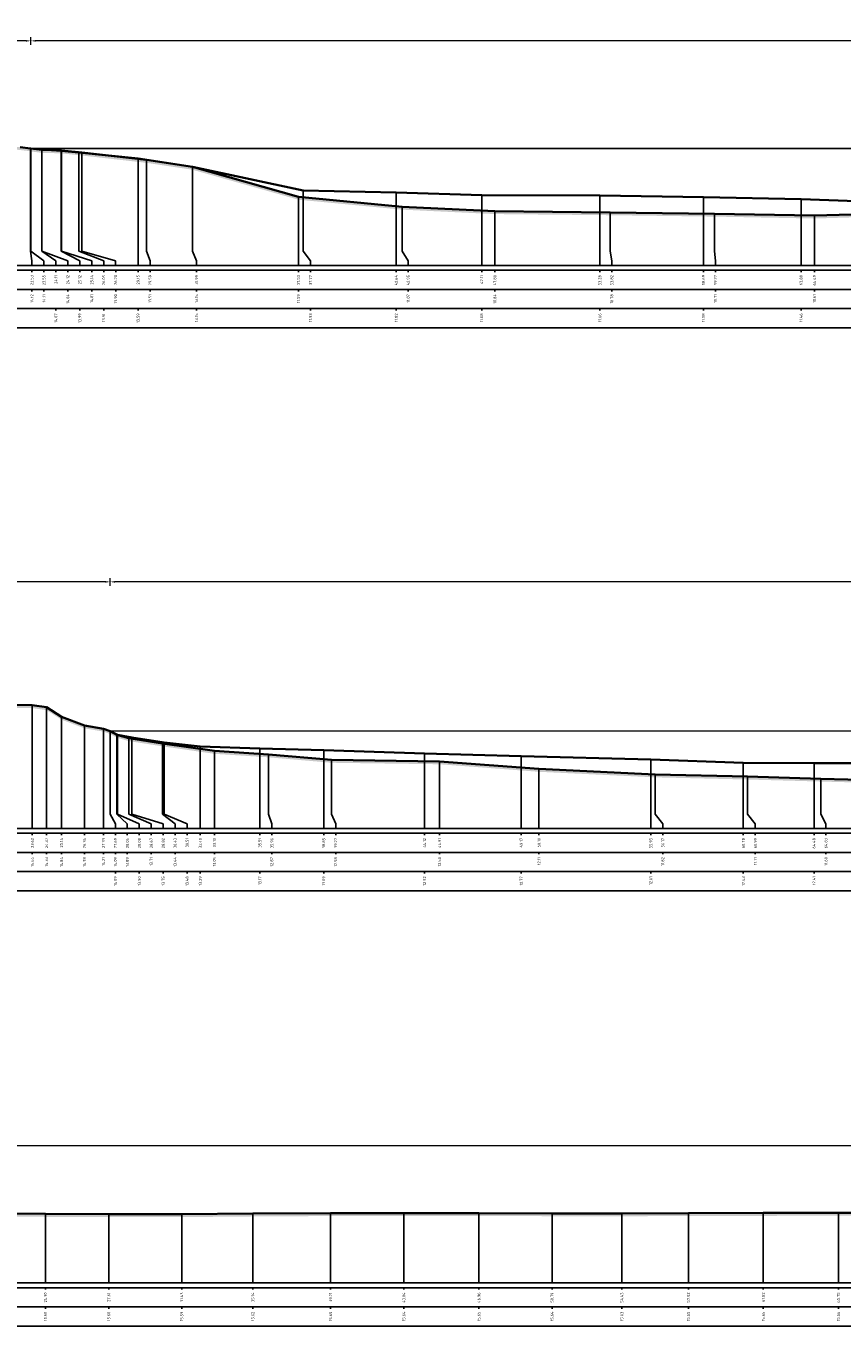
# Model space of a CAD drawing. Header units: metres. Extents: x 197883 to 206898, y 361907 to 364395.
# Tile 124 of 256: x 205807 to 205850, y 363286 to 363354. Entities that reach past the tile are written whole.
import ezdxf
from ezdxf.enums import TextEntityAlignment as Align

# ---------------------------------------------------------------- set-up
doc = ezdxf.new("R2010")
doc.units = ezdxf.units.M
doc.header["$PDMODE"] = 35
doc.header["$PDSIZE"] = 0.075
for name, color, linetype, lineweight in [('X-ME-AL-PROFIEL_BOVENKANT SLIB-GD', 42, 'Continuous', 35), ('X-ME-AL-PROFIEL_HUIDIG MAAIVELD-GD', 252, 'Continuous', 0), ('X-XX-AL-DETAIL1-M', 7, 'Continuous', 18), ('X-XX-AL-DWARSPROFIEL_PROFIELLIJN MAAIVELD-GD', 8, 'Continuous', 35)]:
    doc.layers.add(name, color=color, linetype=linetype, lineweight=lineweight)
doc.layers.add('X-ME-AL-PROFIEL_WATERLIJN-GD', color=150, linetype='Continuous')
doc.layers.add('X-ME-AL-PROFIELRASTER-S', color=7, linetype='Continuous')
doc.styles.add('NLCS-ISO-ANNOTATIVE-T18', font='NLCS-ISO.ttf', dxfattribs={"height": 1.8})
doc.styles.add('NLCS-ISO-M100-T25', font='NLCS-ISO.ttf', dxfattribs={"height": 0.25})
doc.dimstyles.new('NLCS-M100-T25-PIJL_L2_H1', dxfattribs={"dimscale": 0.1, "dimtxt": 2.5, "dimasz": 2.5, "dimexe": 2, "dimexo": 2, "dimgap": 0.7, "dimtad": 1, "dimzin": 0, "dimdsep": 46, "dimtxsty": 'NLCS-ISO-M100-T25', "dimcen": 0, "dimdle": 2, "dimclrd": 256, "dimclre": 256, "dimclrt": 256, "dimadec": 1, "dimazin": 0, "dimtfac": 1, "dimtdec": 3, "dimtofl": 0, "dimtmove": 0, "dimatfit": 3, "dimfxl": 2, "dimfxlon": 1, "dimtfillclr": 256, "dimtolj": 1, "dimtzin": 0, "dimlwd": -1, "dimlwe": -1, "dimarcsym": 0})

# ---------------------------------------------------------------- blocks, each defined once
blk = doc.blocks.new('SAL-PROFIELRASTER_BALK_EIND1-D')
at = {"color": 0, "linetype": 'ByBlock', "lineweight": -2, "flags": 128}
for points in [[(0, 0), (1, 0)], [(0, -2.5), (1, -2.5)], [(0, -12.5), (1, -12.5)]]:
    blk.add_lwpolyline(points, dxfattribs=at)
blk = doc.blocks.new('SAL-PROFIELRASTER_BALK_EIND2-D')
at = {"color": 0, "linetype": 'ByBlock', "lineweight": -2}
blk.add_line((1, -12.5), (0, -12.5), dxfattribs=at)
blk = doc.blocks.new('SAL-PROFIELRASTER_BALK_DATA-D')
at = {"color": 0, "linetype": 'ByBlock', "lineweight": -2}
blk.add_lwpolyline([(0, -3.5), (0, -2.5)], dxfattribs=at)
at = {"color": 0, "linetype": 'ByBlock', "lineweight": -2, "style": 'NLCS-ISO-ANNOTATIVE-T18'}
blk.add_attdef('GETAL', text='', height=1.5, rotation=90, dxfattribs=at).set_placement((0.75, -5), align=Align.RIGHT)
blk = doc.blocks.new('SAL-PROFIELRASTER_AANHAAL-D')
at = {"color": 9, "linetype": 'ByBlock', "lineweight": -2, "flags": 128}
blk.add_lwpolyline([(0, 1), (0, 0)], dxfattribs=at)
blk = doc.blocks.new('SAL-PROFIELRASTER_AANHAAL_STAGGER-D')
at = {"color": 9, "linetype": 'ByBlock', "lineweight": -2, "flags": 128}
for points in [[(0, 0), (0, -0.25)], [(0, -0.25), (1, -0.75)], [(1, -0.75), (1, -1)]]:
    blk.add_lwpolyline(points, dxfattribs=at)
blk = doc.blocks.new('*D16')
at = {"layer": 'Defpoints', "color": 0, "transparency": 16777216}
for p in [(205783.859, 363295.171), (205783.859, 363288.012), (206058.694, 363288.012)]:
    blk.add_point(p, dxfattribs=at)
at = {"layer": 'X-XX-AL-DETAIL1-M', "color": 253, "transparency": 16777216}
for p, q in [((205783.859, 363294.971), (205783.859, 363295.371)), ((206058.694, 363294.971), (206058.694, 363295.371)), ((206058.444, 363295.171), (205784.109, 363295.171))]:
    blk.add_line(p, q, dxfattribs=at)
for points in [[(205784.109, 363295.213), (205784.109, 363295.129), (205783.859, 363295.171)], [(206058.444, 363295.213), (206058.444, 363295.129), (206058.694, 363295.171)]]:
    blk.add_solid(points, dxfattribs=at)
at = {"layer": 'X-XX-AL-DETAIL1-M', "color": 253, "transparency": 16777216, "insert": (205861.611, 363295.366), "char_height": 0.25, "attachment_point": 5, "style": 'NLCS-ISO-M100-T25'}
blk.add_mtext('\\A1;Gras', dxfattribs=at)
blk = doc.blocks.new('*D66')
at = {"layer": 'Defpoints', "color": 0, "transparency": 16777216}
for p in [(205783.859, 363352.901), (205807.406, 363346.125), (205783.859, 363340.017)]:
    blk.add_point(p, dxfattribs=at)
at = {"layer": 'X-XX-AL-DETAIL1-M', "color": 253, "transparency": 16777216}
for p, q in [((205783.859, 363352.701), (205783.859, 363353.101)), ((205807.406, 363352.701), (205807.406, 363353.101)), ((205807.156, 363352.901), (205784.109, 363352.901))]:
    blk.add_line(p, q, dxfattribs=at)
for points in [[(205784.109, 363352.943), (205784.109, 363352.859), (205783.859, 363352.901)], [(205807.156, 363352.943), (205807.156, 363352.859), (205807.406, 363352.901)]]:
    blk.add_solid(points, dxfattribs=at)
at = {"layer": 'X-XX-AL-DETAIL1-M', "color": 253, "transparency": 16777216, "insert": (205795.633, 363353.096), "char_height": 0.25, "attachment_point": 5, "style": 'NLCS-ISO-M100-T25'}
blk.add_mtext('\\A1;Gras', dxfattribs=at)
blk = doc.blocks.new('*D67')
at = {"layer": 'Defpoints', "color": 0, "transparency": 16777216}
for p in [(205807.406, 363352.901), (205807.406, 363346.125), (205936.861, 363346.125)]:
    blk.add_point(p, dxfattribs=at)
at = {"layer": 'X-XX-AL-DETAIL1-M', "color": 253, "transparency": 16777216}
for p, q in [((205807.406, 363352.701), (205807.406, 363353.101)), ((205936.861, 363352.701), (205936.861, 363353.101)), ((205936.611, 363352.901), (205807.656, 363352.901))]:
    blk.add_line(p, q, dxfattribs=at)
for points in [[(205807.656, 363352.943), (205807.656, 363352.859), (205807.406, 363352.901)], [(205936.611, 363352.943), (205936.611, 363352.859), (205936.861, 363352.901)]]:
    blk.add_solid(points, dxfattribs=at)
at = {"layer": 'X-XX-AL-DETAIL1-M', "color": 253, "transparency": 16777216, "insert": (205872.134, 363353.096), "char_height": 0.25, "attachment_point": 5, "style": 'NLCS-ISO-M100-T25'}
blk.add_mtext('\\A1;Waterbodem met slib', dxfattribs=at)
blk = doc.blocks.new('*D69')
at = {"layer": 'Defpoints', "color": 0, "transparency": 16777216}
for p in [(205783.859, 363324.639), (205811.547, 363316.842), (205783.859, 363311.755)]:
    blk.add_point(p, dxfattribs=at)
at = {"layer": 'X-XX-AL-DETAIL1-M', "color": 253, "transparency": 16777216}
for p, q in [((205783.859, 363324.439), (205783.859, 363324.839)), ((205811.297, 363324.639), (205784.109, 363324.639)), ((205811.547, 363324.439), (205811.547, 363324.839))]:
    blk.add_line(p, q, dxfattribs=at)
for points in [[(205784.109, 363324.68), (205784.109, 363324.597), (205783.859, 363324.639)], [(205811.297, 363324.68), (205811.297, 363324.597), (205811.547, 363324.639)]]:
    blk.add_solid(points, dxfattribs=at)
at = {"layer": 'X-XX-AL-DETAIL1-M', "color": 253, "transparency": 16777216, "insert": (205795.633, 363324.834), "char_height": 0.25, "attachment_point": 5, "style": 'NLCS-ISO-M100-T25'}
blk.add_mtext('\\A1;Gras', dxfattribs=at)
blk = doc.blocks.new('*D70')
at = {"layer": 'Defpoints', "color": 0, "transparency": 16777216}
for p in [(205811.547, 363324.639), (205811.547, 363316.842), (205964.272, 363316.848)]:
    blk.add_point(p, dxfattribs=at)
at = {"layer": 'X-XX-AL-DETAIL1-M', "color": 253, "transparency": 16777216}
for p, q in [((205811.547, 363324.439), (205811.547, 363324.839)), ((205964.022, 363324.639), (205811.797, 363324.639)), ((205964.272, 363324.439), (205964.272, 363324.839))]:
    blk.add_line(p, q, dxfattribs=at)
for points in [[(205811.797, 363324.68), (205811.797, 363324.597), (205811.547, 363324.639)], [(205964.022, 363324.68), (205964.022, 363324.597), (205964.272, 363324.639)]]:
    blk.add_solid(points, dxfattribs=at)
at = {"layer": 'X-XX-AL-DETAIL1-M', "color": 253, "transparency": 16777216, "insert": (205887.91, 363324.834), "char_height": 0.25, "attachment_point": 5, "style": 'NLCS-ISO-M100-T25'}
blk.add_mtext('\\A1;Waterbodem met slib', dxfattribs=at)

msp = doc.modelspace()

# ---------------------------------------------------------------- hatches: boundary and pattern name
at = {"layer": 'X-ME-AL-PROFIEL_HUIDIG MAAIVELD-GD'}
h = msp.add_hatch(dxfattribs=at)
h.set_pattern_fill('AGR-MAAIVELD', color=256, scale=0.05, pattern_type=2)
h.set_pattern_definition([(45, (2.30706, -917.14647), (-0.25000007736, 0.25000007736), []), (45, (2.27135, -917.11076), (0, 0.50000015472), [0.3535535, -0.3535535]), (45, (2.23564, -917.07504), (0, 0.50000015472), [0.3535535, -0.3535535]), (45, (2.19942, -917.03883), (0, 0.50000015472), [0.3535535, -0.3535535]), (45, (2.1642, -917.0036), (0, 0.50000015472), [0.3535535, -0.3535535]), (45, (2.1285, -916.9679), (0, 0.50000015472), [0.3535535, -0.3535535]), (45, (2.09278, -916.9322), (0, 0.50000015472), [0.3535535, -0.3535535]), (315, (2.30706, -917.14647), (0.25000007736, 0.25000007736), []), (315, (2.34278, -917.11076), (0.50000015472, -1e-16), [0.3535535, -0.3535535]), (315, (2.3785, -917.07504), (0.50000015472, -1e-16), [0.3535535, -0.3535535]), (315, (2.4147, -917.03883), (0.50000015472, -1e-16), [0.3535535, -0.3535535]), (315, (2.44992, -917.0036), (0.50000015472, -1e-16), [0.3535535, -0.3535535]), (315, (2.48564, -916.9679), (0.50000015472, -1e-16), [0.3535535, -0.3535535]), (315, (2.52135, -916.9322), (0.50000015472, -1e-16), [0.3535535, -0.3535535])])
h.paths.add_polyline_path([(205955.777, 363348.438), (205955.777, 363348.288), (205955.131, 363348.225), (205953.568, 363348.191), (205951.444, 363348.12), (205949.405, 363348.203), (205947.14, 363348.225), (205944.734, 363348.383), (205941.739, 363348.217), (205940.524, 363348.002), (205939.05, 363347.835), (205937.911, 363347.375), (205936.724, 363347.089), (205935.893, 363346.996), (205934.784, 363346.888), (205933.992, 363346.959), (205932.797, 363346.849), (205930.308, 363346.783), (205927.586, 363346.573), (205923.696, 363346.261), (205918.682, 363345.98), (205913.108, 363345.723), (205908.226, 363345.167), (205901.352, 363344.704), (205895.678, 363345.017), (205892.494, 363345.396), (205888.26, 363345.422), (205883.877, 363345.366), (205878.403, 363344.993), (205871.748, 363344.673), (205866.136, 363343.684), (205862.225, 363343.66), (205857.945, 363343.603), (205850.934, 363343.696), (205848.351, 363343.62), (205843.127, 363343.72), (205837.674, 363343.793), (205831.655, 363343.852), (205826.807, 363344.083), (205821.389, 363344.603), (205815.85, 363346.168), (205813.451, 363346.528), (205810.062, 363346.913), (205809.001, 363347.023), (205807.983, 363347.053), (205807.406, 363347.122), (205807.388, 363347.133), (205806.836, 363347.199), (205805.635, 363347.327), (205803.887, 363347.619), (205802.047, 363347.945), (205800.375, 363348.13), (205798.489, 363348.423), (205796.843, 363348.767), (205795.178, 363349.214), (205794.027, 363349.433), (205791.286, 363349.63), (205788.978, 363349.726), (205786.466, 363349.718), (205783.859, 363349.719), (205783.859, 363349.869), (205786.466, 363349.868), (205788.978, 363349.876), (205791.286, 363349.78), (205794.027, 363349.583), (205795.178, 363349.364), (205796.843, 363348.917), (205798.489, 363348.573), (205800.375, 363348.28), (205802.047, 363348.095), (205803.887, 363347.769), (205805.635, 363347.477), (205806.836, 363347.349), (205807.388, 363347.283), (205807.406, 363347.272), (205807.983, 363347.203), (205809.001, 363347.173), (205810.062, 363347.063), (205813.451, 363346.678), (205815.85, 363346.318), (205821.389, 363344.753), (205826.807, 363344.233), (205831.655, 363344.002), (205837.674, 363343.943), (205843.127, 363343.87), (205848.351, 363343.77), (205850.934, 363343.846), (205857.945, 363343.753), (205862.225, 363343.81), (205866.136, 363343.834), (205871.748, 363344.823), (205878.403, 363345.143), (205883.877, 363345.516), (205888.26, 363345.572), (205892.494, 363345.546), (205895.678, 363345.167), (205901.352, 363344.854), (205908.226, 363345.317), (205913.108, 363345.873), (205918.682, 363346.13), (205923.696, 363346.411), (205927.586, 363346.723), (205930.308, 363346.933), (205932.797, 363346.999), (205933.992, 363347.109), (205934.784, 363347.038), (205935.893, 363347.146), (205936.724, 363347.239), (205937.911, 363347.525), (205939.05, 363347.985), (205940.524, 363348.152), (205941.739, 363348.367), (205944.734, 363348.533), (205947.14, 363348.375), (205949.405, 363348.353), (205951.444, 363348.27), (205953.568, 363348.341), (205955.131, 363348.375)])
h = msp.add_hatch(dxfattribs=at)
h.set_pattern_fill('AGR-MAAIVELD', color=256, scale=0.05, pattern_type=2)
h.set_pattern_definition([(45, (0.7585, -907.43716), (-0.25000007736, 0.25000007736), []), (45, (0.72278, -907.40145), (0, 0.50000015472), [0.3535535, -0.3535535]), (45, (0.68707, -907.36573), (0, 0.50000015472), [0.3535535, -0.3535535]), (45, (0.65085, -907.32952), (0, 0.50000015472), [0.3535535, -0.3535535]), (45, (0.61564, -907.2943), (0, 0.50000015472), [0.3535535, -0.3535535]), (45, (0.57992, -907.2586), (0, 0.50000015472), [0.3535535, -0.3535535]), (45, (0.5442, -907.22288), (0, 0.50000015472), [0.3535535, -0.3535535]), (315, (0.7585, -907.43716), (0.25000007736, 0.25000007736), []), (315, (0.7942, -907.40145), (0.50000015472, -1e-16), [0.3535535, -0.3535535]), (315, (0.82992, -907.36573), (0.50000015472, -1e-16), [0.3535535, -0.3535535]), (315, (0.86614, -907.32952), (0.50000015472, -1e-16), [0.3535535, -0.3535535]), (315, (0.90135, -907.2943), (0.50000015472, -1e-16), [0.3535535, -0.3535535]), (315, (0.93707, -907.2586), (0.50000015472, -1e-16), [0.3535535, -0.3535535]), (315, (0.97278, -907.22288), (0.50000015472, -1e-16), [0.3535535, -0.3535535])])
h.paths.add_polyline_path([(205989.776, 363320.06), (205988.056, 363319.704), (205986.32, 363319.242), (205984.461, 363318.84), (205982.677, 363318.67), (205980.743, 363318.678), (205978.392, 363318.522), (205976.431, 363318.126), (205974.215, 363318.065), (205972.028, 363317.957), (205970.071, 363317.621), (205967.749, 363317.605), (205966.781, 363317.305), (205965.201, 363317.027), (205964.384, 363316.937), (205964.272, 363316.848), (205964.266, 363316.729), (205963.896, 363316.709), (205962.933, 363316.656), (205959.28, 363316.517), (205956.396, 363316.393), (205954.075, 363316.386), (205950.812, 363316.339), (205945.465, 363316.112), (205940.37, 363315.943), (205938.909, 363315.814), (205937.272, 363315.852), (205933.473, 363314.723), (205928.859, 363314.56), (205925.803, 363314.728), (205919.735, 363314.828), (205917.211, 363314.802), (205914.452, 363314.71), (205908.902, 363314.875), (205902.81, 363315.303), (205898.796, 363315.107), (205891.161, 363314.426), (205884.458, 363314.205), (205879.794, 363314.186), (205876.071, 363314.298), (205870.865, 363314.286), (205866.311, 363314.184), (205861.701, 363314.175), (205854.332, 363314.208), (205848.692, 363314.356), (205844.852, 363314.462), (205840.029, 363314.576), (205833.959, 363314.865), (205828.768, 363315.259), (205823.124, 363315.337), (205819.815, 363315.622), (205816.992, 363315.806), (205814.29, 363316.196), (205812.525, 363316.469), (205811.894, 363316.648), (205811.547, 363316.842), (205811.194, 363316.965), (205810.2, 363317.138), (205809.004, 363317.591), (205808.226, 363318.084), (205807.479, 363318.193), (205805.553, 363318.222), (205803.289, 363318.208), (205801.099, 363318.229), (205798.832, 363318.249), (205796.356, 363318.291), (205794.312, 363318.269), (205791.904, 363318.329), (205789.726, 363318.373), (205787.762, 363318.402), (205785.587, 363318.444), (205783.859, 363318.471), (205783.859, 363318.321), (205785.587, 363318.294), (205787.762, 363318.252), (205789.726, 363318.223), (205791.904, 363318.179), (205794.312, 363318.119), (205796.356, 363318.141), (205798.832, 363318.099), (205801.099, 363318.079), (205803.289, 363318.058), (205805.553, 363318.072), (205807.479, 363318.043), (205808.226, 363317.934), (205809.004, 363317.441), (205810.2, 363316.988), (205811.194, 363316.815), (205811.547, 363316.692), (205811.894, 363316.498), (205812.525, 363316.319), (205814.29, 363316.046), (205816.992, 363315.656), (205819.815, 363315.472), (205823.124, 363315.187), (205828.768, 363315.109), (205833.959, 363314.715), (205840.029, 363314.426), (205844.852, 363314.312), (205848.692, 363314.206), (205854.332, 363314.058), (205861.701, 363314.025), (205866.311, 363314.034), (205870.865, 363314.136), (205876.071, 363314.148), (205879.794, 363314.036), (205884.458, 363314.055), (205891.161, 363314.276), (205898.796, 363314.957), (205902.81, 363315.153), (205908.902, 363314.725), (205914.452, 363314.56), (205917.211, 363314.652), (205919.735, 363314.678), (205925.803, 363314.578), (205928.859, 363314.41), (205933.473, 363314.573), (205937.272, 363315.702), (205938.909, 363315.664), (205940.37, 363315.793), (205945.465, 363315.962), (205950.812, 363316.189), (205954.075, 363316.236), (205956.396, 363316.243), (205959.28, 363316.367), (205962.933, 363316.506), (205963.896, 363316.559), (205964.266, 363316.579), (205964.272, 363316.698), (205964.384, 363316.787), (205965.201, 363316.877), (205966.781, 363317.155), (205967.749, 363317.455), (205970.071, 363317.471), (205972.028, 363317.807), (205974.215, 363317.915), (205976.431, 363317.976), (205978.392, 363318.372), (205980.743, 363318.528), (205982.677, 363318.52), (205984.461, 363318.69), (205986.32, 363319.092), (205988.056, 363319.554), (205989.776, 363319.91)])
h = msp.add_hatch(dxfattribs=at)
h.set_pattern_fill('AGR-MAAIVELD', color=256, scale=0.05, pattern_type=2)
h.set_pattern_definition([(45, (-3.94736, -889.02297), (-0.25000007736, 0.25000007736), []), (45, (-3.98308, -888.98725), (0, 0.50000015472), [0.3535535, -0.3535535]), (45, (-4.0188, -888.95154), (0, 0.50000015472), [0.3535535, -0.3535535]), (45, (-4.055, -888.91533), (0, 0.50000015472), [0.3535535, -0.3535535]), (45, (-4.09022, -888.8801), (0, 0.50000015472), [0.3535535, -0.3535535]), (45, (-4.12593, -888.8444), (0, 0.50000015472), [0.3535535, -0.3535535]), (45, (-4.16165, -888.8087), (0, 0.50000015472), [0.3535535, -0.3535535]), (315, (-3.94736, -889.02297), (0.25000007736, 0.25000007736), []), (315, (-3.91165, -888.98725), (0.50000015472, -1e-16), [0.3535535, -0.3535535]), (315, (-3.87593, -888.95154), (0.50000015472, -1e-16), [0.3535535, -0.3535535]), (315, (-3.83972, -888.91533), (0.50000015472, -1e-16), [0.3535535, -0.3535535]), (315, (-3.8045, -888.8801), (0.50000015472, -1e-16), [0.3535535, -0.3535535]), (315, (-3.7688, -888.8444), (0.50000015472, -1e-16), [0.3535535, -0.3535535]), (315, (-3.73308, -888.8087), (0.50000015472, -1e-16), [0.3535535, -0.3535535])])
h.paths.add_polyline_path([(206058.694, 363290.517), (206058.694, 363290.367), (206056.755, 363290.344), (206054.901, 363290.559), (206053.026, 363290.897), (206050.638, 363291.015), (206047.564, 363291.197), (206044.231, 363291.35), (206041.149, 363291.375), (206037.967, 363291.355), (206034.783, 363291.329), (206031.68, 363291.34), (206028.204, 363291.334), (206024.446, 363291.309), (206020.86, 363291.314), (206017.365, 363291.274), (206014.154, 363291.277), (206010.9, 363291.213), (206007.775, 363291.247), (206004.054, 363291.235), (206000.955, 363291.229), (205997.534, 363291.265), (205993.818, 363291.268), (205990.491, 363291.283), (205987.308, 363291.275), (205983.739, 363291.301), (205980.111, 363291.323), (205976.164, 363291.341), (205972.273, 363291.39), (205968.629, 363291.414), (205964.898, 363291.393), (205961.325, 363291.435), (205957.4, 363291.411), (205953.448, 363291.458), (205950.008, 363291.464), (205946.852, 363291.438), (205942.859, 363291.48), (205938.899, 363291.457), (205935.142, 363291.462), (205932.026, 363291.499), (205928.492, 363291.48), (205925.201, 363291.498), (205921.953, 363291.487), (205918.218, 363291.503), (205913.983, 363291.49), (205910.799, 363291.503), (205907.127, 363291.488), (205903.465, 363291.472), (205899.561, 363291.511), (205895.673, 363291.485), (205891.741, 363291.497), (205888.026, 363291.502), (205884.191, 363291.511), (205880.676, 363291.492), (205877.137, 363291.462), (205873.384, 363291.468), (205869.43, 363291.48), (205865.38, 363291.504), (205861.505, 363291.514), (205857.725, 363291.494), (205853.644, 363291.521), (205849.613, 363291.526), (205845.684, 363291.516), (205841.774, 363291.509), (205838.288, 363291.495), (205834.645, 363291.498), (205830.823, 363291.515), (205826.896, 363291.501), (205823.072, 363291.507), (205819.002, 363291.484), (205815.288, 363291.451), (205811.474, 363291.458), (205808.163, 363291.465), (205805.03, 363291.494), (205801.09, 363291.589), (205797.771, 363291.616), (205793.784, 363291.731), (205790.18, 363291.452), (205786.409, 363291.098), (205783.859, 363290.949), (205783.859, 363291.099), (205786.409, 363291.248), (205790.18, 363291.602), (205793.784, 363291.881), (205797.771, 363291.766), (205801.09, 363291.739), (205805.03, 363291.644), (205808.163, 363291.615), (205811.474, 363291.608), (205815.288, 363291.601), (205819.002, 363291.634), (205823.072, 363291.657), (205826.896, 363291.651), (205830.823, 363291.665), (205834.645, 363291.648), (205838.288, 363291.645), (205841.774, 363291.659), (205845.684, 363291.666), (205849.613, 363291.676), (205853.644, 363291.671), (205857.725, 363291.644), (205861.505, 363291.664), (205865.38, 363291.654), (205869.43, 363291.63), (205873.384, 363291.618), (205877.137, 363291.612), (205880.676, 363291.642), (205884.191, 363291.661), (205888.026, 363291.652), (205891.741, 363291.647), (205895.673, 363291.635), (205899.561, 363291.661), (205903.465, 363291.622), (205907.127, 363291.638), (205910.799, 363291.653), (205913.983, 363291.64), (205918.218, 363291.653), (205921.953, 363291.637), (205925.201, 363291.648), (205928.492, 363291.63), (205932.026, 363291.649), (205935.142, 363291.612), (205938.899, 363291.607), (205942.859, 363291.63), (205946.852, 363291.588), (205950.008, 363291.614), (205953.448, 363291.608), (205957.4, 363291.561), (205961.325, 363291.585), (205964.898, 363291.543), (205968.629, 363291.564), (205972.273, 363291.54), (205976.164, 363291.491), (205980.111, 363291.473), (205983.739, 363291.451), (205987.308, 363291.425), (205990.491, 363291.433), (205993.818, 363291.418), (205997.534, 363291.415), (206000.955, 363291.379), (206004.054, 363291.385), (206007.775, 363291.397), (206010.9, 363291.363), (206014.154, 363291.427), (206017.365, 363291.424), (206020.86, 363291.464), (206024.446, 363291.459), (206028.204, 363291.484), (206031.68, 363291.49), (206034.783, 363291.479), (206037.967, 363291.505), (206041.149, 363291.525), (206044.231, 363291.5), (206047.564, 363291.347), (206050.638, 363291.165), (206053.026, 363291.047), (206054.901, 363290.709), (206056.755, 363290.494)])

# ---------------------------------------------------------------- linework, layer by layer
at = {"layer": 'X-ME-AL-PROFIEL_BOVENKANT SLIB-GD'}
for points in [[(205807.406, 363347.272), (205807.969, 363347.23), (205808.979, 363347.153), (205809.907, 363347.07), (205813.007, 363346.757), (205815.85, 363346.318), (205821.63, 363345.089), (205826.5, 363344.986), (205830.966, 363344.844), (205837.14, 363344.828), (205842.553, 363344.739), (205847.658, 363344.626), (205850.561, 363344.519), (205857.549, 363344.535), (205862.024, 363344.545), (205865.954, 363344.613), (205871.228, 363344.838), (205877.561, 363345.351), (205883.227, 363345.596), (205895.301, 363345.616), (205900.775, 363345.624), (205907.534, 363345.71), (205912.435, 363345.951), (205913.108, 363345.873)], [(205811.547, 363316.842), (205811.935, 363316.651), (205812.683, 363316.508), (205814.372, 363316.239), (205816.257, 363316.042), (205819.372, 363315.925), (205822.71, 363315.844), (205827.976, 363315.671), (205833.032, 363315.525), (205839.805, 363315.36), (205844.64, 363315.182), (205848.335, 363315.161), (205853.545, 363315.173)]]:
    msp.add_lwpolyline(points, dxfattribs=at)
at = {"layer": 'X-ME-AL-PROFIEL_WATERLIJN-GD'}
for points in [[(205807.406, 363347.272), (205936.861, 363347.272)], [(205811.547, 363316.842), (205964.272, 363316.848)]]:
    msp.add_lwpolyline(points, dxfattribs=at)
at = {"layer": 'X-XX-AL-DWARSPROFIEL_PROFIELLIJN MAAIVELD-GD'}
for points in [[(205806.836, 363347.349), (205807.388, 363347.283), (205807.406, 363347.272), (205807.983, 363347.203), (205809.001, 363347.173), (205810.062, 363347.063), (205813.451, 363346.678), (205815.85, 363346.318), (205821.389, 363344.753), (205826.807, 363344.233), (205831.655, 363344.002), (205837.674, 363343.943), (205843.127, 363343.87), (205848.351, 363343.77), (205850.934, 363343.846)], [(205805.553, 363318.222), (205807.479, 363318.193), (205808.226, 363318.084), (205809.004, 363317.591), (205810.2, 363317.138), (205811.194, 363316.965), (205811.547, 363316.842), (205811.894, 363316.648), (205812.525, 363316.469), (205814.29, 363316.196), (205816.992, 363315.806), (205819.815, 363315.622), (205823.124, 363315.337), (205828.768, 363315.259), (205833.959, 363314.865), (205840.029, 363314.576), (205844.852, 363314.462), (205848.692, 363314.356), (205854.332, 363314.208)], [(205783.859, 363291.099), (205786.409, 363291.248), (205790.18, 363291.602), (205793.784, 363291.881), (205797.771, 363291.766), (205801.09, 363291.739), (205805.03, 363291.644), (205808.163, 363291.615), (205811.474, 363291.608), (205815.288, 363291.601), (205819.002, 363291.634), (205823.072, 363291.657), (205826.896, 363291.651), (205830.823, 363291.665), (205834.645, 363291.648), (205838.288, 363291.645), (205841.774, 363291.659), (205845.684, 363291.666), (205849.613, 363291.676), (205853.644, 363291.671)]]:
    msp.add_lwpolyline(points, dxfattribs=at)

# ---------------------------------------------------------------- block references
at = {"layer": 'X-ME-AL-PROFIELRASTER-S'}
for p, yscale in [((205807.388, 363342.164), 5.119), ((205807.388, 363342.164), 5.119), ((205807.406, 363342.164), 5.108000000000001), ((205807.406, 363342.164), 5.108000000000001), ((205807.969, 363342.164), 5.066000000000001), ((205807.983, 363342.164), 5.039), ((205808.979, 363342.164), 4.989000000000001), ((205809.001, 363342.164), 5.009), ((205809.907, 363342.164), 4.906000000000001), ((205810.062, 363342.164), 4.898999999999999), ((205813.007, 363341.164), 5.593), ((205813.451, 363342.164), 4.513999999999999), ((205815.85, 363342.164), 4.154), ((205821.63, 363342.164), 2.925000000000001), ((205826.5, 363341.164), 3.821999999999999), ((205821.389, 363341.164), 3.589), ((205830.966, 363341.164), 3.68), ((205837.14, 363341.164), 3.664), ((205842.553, 363341.164), 3.574999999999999), ((205847.658, 363341.164), 3.462), ((205826.807, 363342.164), 2.069000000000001), ((205831.655, 363341.164), 2.837999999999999), ((205837.674, 363342.164), 1.779), ((205843.127, 363342.164), 1.706), ((205848.351, 363341.164), 2.606), ((205807.479, 363311.755), 6.438000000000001), ((205808.226, 363311.755), 6.329000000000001), ((205809.004, 363311.755), 5.836), ((205810.2, 363311.755), 5.382999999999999), ((205811.194, 363311.755), 5.210000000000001), ((205811.547, 363312.755), 4.087), ((205811.547, 363312.755), 4.087), ((205811.547, 363312.755), 4.087), ((205811.547, 363312.755), 4.087), ((205811.894, 363312.755), 3.893000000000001), ((205811.935, 363312.755), 3.896000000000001), ((205812.525, 363312.755), 3.714), ((205812.683, 363312.755), 3.753), ((205814.29, 363312.755), 3.441000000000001), ((205814.372, 363312.755), 3.484), ((205816.257, 363311.755), 4.287000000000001), ((205816.992, 363311.755), 4.051), ((205819.372, 363311.755), 4.17), ((205822.71, 363311.755), 4.089), ((205819.815, 363312.755), 2.867000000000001), ((205823.124, 363312.755), 2.582000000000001), ((205827.976, 363311.755), 3.916), ((205828.768, 363311.755), 3.504), ((205833.032, 363311.755), 3.77), ((205839.805, 363311.755), 3.605), ((205844.64, 363311.755), 3.427), ((205848.335, 363311.755), 3.406000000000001), ((205833.959, 363311.755), 3.109999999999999), ((205840.029, 363312.755), 1.821), ((205844.852, 363312.755), 1.707000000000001), ((205848.692, 363312.755), 1.601000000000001), ((205808.163, 363288.012), 3.603), ((205811.474, 363288.012), 3.596), ((205815.288, 363288.012), 3.589), ((205819.002, 363288.012), 3.622), ((205823.072, 363288.012), 3.645), ((205826.896, 363288.012), 3.638999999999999), ((205830.823, 363288.012), 3.653), ((205834.645, 363288.012), 3.635999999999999), ((205838.288, 363288.012), 3.632999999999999), ((205841.774, 363288.012), 3.647), ((205845.684, 363288.012), 3.654), ((205849.613, 363288.012), 3.664)]:
    msp.add_blockref('SAL-PROFIELRASTER_AANHAAL-D', p, dxfattribs=dict(at, yscale=yscale))
for p, xscale, zscale in [((205807.388, 363342.164), 0.07210742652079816, 0.07210742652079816), ((205807.388, 363342.164), 0.07210742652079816, 0.07210742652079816), ((205807.406, 363342.164), 0.6794241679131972, 0.6794241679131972), ((205807.406, 363342.164), 0.6794241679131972, 0.6794241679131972), ((205807.969, 363342.164), 0.741963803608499, 0.741963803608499), ((205807.983, 363342.164), 1.352328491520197, 1.352328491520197), ((205808.979, 363342.164), 0.9814758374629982, 0.9814758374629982), ((205809.001, 363342.164), 1.584120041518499, 1.584120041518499), ((205809.907, 363342.164), 1.303978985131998, 1.303978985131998), ((205810.062, 363342.164), 1.7730787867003, 1.7730787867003), ((205813.451, 363342.164), 0.1810305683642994, 0.1810305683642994), ((205815.85, 363342.164), 0.2172060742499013, 0.2172060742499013), ((205821.63, 363342.164), 0.3839078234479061, 0.3839078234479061), ((205826.807, 363342.164), 0.317915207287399, 0.317915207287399), ((205837.674, 363342.164), 0.09049533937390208, 0.09049533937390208), ((205843.127, 363342.164), 0.05059455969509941, 0.05059455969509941), ((205811.547, 363312.755), 0.2714022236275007, 0.2714022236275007), ((205811.547, 363312.755), 0.2714022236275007, 0.2714022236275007), ((205811.547, 363312.755), 0.2714022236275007, 0.2714022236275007), ((205811.547, 363312.755), 0.2714022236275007, 0.2714022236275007), ((205811.894, 363312.755), 0.5495557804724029, 0.5495557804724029), ((205811.935, 363312.755), 1.133309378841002, 1.133309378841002), ((205812.525, 363312.755), 1.169167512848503, 1.169167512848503), ((205812.683, 363312.755), 1.635787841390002, 1.635787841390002), ((205814.29, 363312.755), 0.6536007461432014, 0.6536007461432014), ((205814.372, 363312.755), 1.196967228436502, 1.196967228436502), ((205819.815, 363312.755), 0.1823856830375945, 0.1823856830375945), ((205823.124, 363312.755), 0.2113330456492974, 0.2113330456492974), ((205840.029, 363312.755), 0.4013405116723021, 0.4013405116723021), ((205844.852, 363312.755), 0.4126362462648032, 0.4126362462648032), ((205848.692, 363312.755), 0.2680269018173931, 0.2680269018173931)]:
    msp.add_blockref('SAL-PROFIELRASTER_AANHAAL_STAGGER-D', p, dxfattribs=dict(at, xscale=xscale, zscale=zscale))
at = {"layer": 'X-ME-AL-PROFIELRASTER-S', "yscale": 0.1}
for name, p, xscale, zscale in [('SAL-PROFIELRASTER_BALK_EIND1-D', (205783.859, 363341.164), 172.5433699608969, 172.5433699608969), ('SAL-PROFIELRASTER_BALK_EIND2-D', (205783.859, 363340.164), 172.5433699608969, 172.5433699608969), ('SAL-PROFIELRASTER_BALK_EIND2-D', (205783.859, 363339.164), 172.5433699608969, 172.5433699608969), ('SAL-PROFIELRASTER_BALK_EIND1-D', (205783.859, 363311.755), 206.5425505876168, 206.5425505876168), ('SAL-PROFIELRASTER_BALK_EIND2-D', (205783.859, 363310.755), 206.5425505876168, 206.5425505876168), ('SAL-PROFIELRASTER_BALK_EIND2-D', (205783.859, 363309.755), 206.5425505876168, 206.5425505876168), ('SAL-PROFIELRASTER_BALK_EIND1-D', (205783.859, 363288.012), 275.4599491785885, 275.4599491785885), ('SAL-PROFIELRASTER_BALK_EIND2-D', (205783.859, 363287.012), 275.4599491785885, 275.4599491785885)]:
    msp.add_blockref(name, p, dxfattribs=dict(at, xscale=xscale, zscale=zscale))
at = {"layer": 'X-ME-AL-PROFIELRASTER-S', "xscale": 0.1, "yscale": 0.1, "zscale": 0.1}
for p, values in [((205807.461, 363341.164), {'GETAL': '23.53'}), ((205807.461, 363341.164), {'GETAL': '23.53'}), ((205808.086, 363341.164), {'GETAL': '23.55'}), ((205808.086, 363341.164), {'GETAL': '23.55'}), ((205808.711, 363341.164), {'GETAL': '24.11'}), ((205809.336, 363341.164), {'GETAL': '24.12'}), ((205809.961, 363341.164), {'GETAL': '25.12'}), ((205810.586, 363341.164), {'GETAL': '25.14'}), ((205811.211, 363341.164), {'GETAL': '26.05'}), ((205811.836, 363341.164), {'GETAL': '26.20'}), ((205813.007, 363341.164), {'GETAL': '29.15'}), ((205813.632, 363341.164), {'GETAL': '29.59'}), ((205816.067, 363341.164), {'GETAL': '31.99'}), ((205821.389, 363341.164), {'GETAL': '37.53'}), ((205822.014, 363341.164), {'GETAL': '37.77'}), ((205826.5, 363341.164), {'GETAL': '42.64'}), ((205827.125, 363341.164), {'GETAL': '42.95'}), ((205830.966, 363341.164), {'GETAL': '47.11'}), ((205831.655, 363341.164), {'GETAL': '47.80'}), ((205837.14, 363341.164), {'GETAL': '53.28'}), ((205837.765, 363341.164), {'GETAL': '53.82'}), ((205842.553, 363341.164), {'GETAL': '58.69'}), ((205843.178, 363341.164), {'GETAL': '59.27'}), ((205847.658, 363341.164), {'GETAL': '63.80'}), ((205848.351, 363341.164), {'GETAL': '64.49'}), ((205807.461, 363340.164), {'GETAL': '14.12'}), ((205808.086, 363340.164), {'GETAL': '14.11'}), ((205809.336, 363340.164), {'GETAL': '14.04'}), ((205810.586, 363340.164), {'GETAL': '14.01'}), ((205811.836, 363340.164), {'GETAL': '13.90'}), ((205813.632, 363340.164), {'GETAL': '13.51'}), ((205816.067, 363340.164), {'GETAL': '13.15'}), ((205821.389, 363340.164), {'GETAL': '11.59'}), ((205827.125, 363340.164), {'GETAL': '11.07'}), ((205831.655, 363340.164), {'GETAL': '10.84'}), ((205837.765, 363340.164), {'GETAL': '10.78'}), ((205843.178, 363340.164), {'GETAL': '10.71'}), ((205848.351, 363340.164), {'GETAL': '10.61'}), ((205808.711, 363339.164), {'GETAL': '14.07'}), ((205809.961, 363339.164), {'GETAL': '13.99'}), ((205811.211, 363339.164), {'GETAL': '13.91'}), ((205813.007, 363339.164), {'GETAL': '13.59'}), ((205816.067, 363339.164), {'GETAL': '13.15'}), ((205822.014, 363339.164), {'GETAL': '11.93'}), ((205826.5, 363339.164), {'GETAL': '11.82'}), ((205830.966, 363339.164), {'GETAL': '11.68'}), ((205837.14, 363339.164), {'GETAL': '11.66'}), ((205842.553, 363339.164), {'GETAL': '11.58'}), ((205847.658, 363339.164), {'GETAL': '11.46'}), ((205807.479, 363311.755), {'GETAL': '23.62'}), ((205808.226, 363311.755), {'GETAL': '24.37'}), ((205809.004, 363311.755), {'GETAL': '25.14'}), ((205810.2, 363311.755), {'GETAL': '26.34'}), ((205811.194, 363311.755), {'GETAL': '27.33'}), ((205811.819, 363311.755), {'GETAL': '27.69'}), ((205811.819, 363311.755), {'GETAL': '27.69'}), ((205811.819, 363311.755), {'GETAL': '27.69'}), ((205811.819, 363311.755), {'GETAL': '27.69'}), ((205812.444, 363311.755), {'GETAL': '28.04'}), ((205813.069, 363311.755), {'GETAL': '28.08'}), ((205813.694, 363311.755), {'GETAL': '28.67'}), ((205814.319, 363311.755), {'GETAL': '28.82'}), ((205814.944, 363311.755), {'GETAL': '30.43'}), ((205815.569, 363311.755), {'GETAL': '30.51'}), ((205816.257, 363311.755), {'GETAL': '32.40'}), ((205816.992, 363311.755), {'GETAL': '33.13'}), ((205819.372, 363311.755), {'GETAL': '35.51'}), ((205819.997, 363311.755), {'GETAL': '35.96'}), ((205822.71, 363311.755), {'GETAL': '38.85'}), ((205823.335, 363311.755), {'GETAL': '39.27'}), ((205827.976, 363311.755), {'GETAL': '44.12'}), ((205828.768, 363311.755), {'GETAL': '44.91'}), ((205833.032, 363311.755), {'GETAL': '49.17'}), ((205833.959, 363311.755), {'GETAL': '50.10'}), ((205839.805, 363311.755), {'GETAL': '55.95'}), ((205840.43, 363311.755), {'GETAL': '56.17'}), ((205844.64, 363311.755), {'GETAL': '60.78'}), ((205845.265, 363311.755), {'GETAL': '60.99'}), ((205848.335, 363311.755), {'GETAL': '64.48'}), ((205848.96, 363311.755), {'GETAL': '64.83'}), ((205807.479, 363310.755), {'GETAL': '15.44'}), ((205808.226, 363310.755), {'GETAL': '15.33'}), ((205809.004, 363310.755), {'GETAL': '14.84'}), ((205810.2, 363310.755), {'GETAL': '14.38'}), ((205811.194, 363310.755), {'GETAL': '14.21'}), ((205811.819, 363310.755), {'GETAL': '14.09'}), ((205812.444, 363310.755), {'GETAL': '13.89'}), ((205813.694, 363310.755), {'GETAL': '13.71'}), ((205814.944, 363310.755), {'GETAL': '13.44'}), ((205816.992, 363310.755), {'GETAL': '13.05'}), ((205819.997, 363310.755), {'GETAL': '12.87'}), ((205823.335, 363310.755), {'GETAL': '12.58'}), ((205828.768, 363310.755), {'GETAL': '12.50'}), ((205833.959, 363310.755), {'GETAL': '12.11'}), ((205840.43, 363310.755), {'GETAL': '11.82'}), ((205845.265, 363310.755), {'GETAL': '11.71'}), ((205848.96, 363310.755), {'GETAL': '11.60'}), ((205811.819, 363309.755), {'GETAL': '14.09'}), ((205813.069, 363309.755), {'GETAL': '13.90'}), ((205814.319, 363309.755), {'GETAL': '13.75'}), ((205815.569, 363309.755), {'GETAL': '13.48'}), ((205816.257, 363309.755), {'GETAL': '13.29'}), ((205819.372, 363309.755), {'GETAL': '13.17'}), ((205822.71, 363309.755), {'GETAL': '13.09'}), ((205827.976, 363309.755), {'GETAL': '12.92'}), ((205833.032, 363309.755), {'GETAL': '12.77'}), ((205839.805, 363309.755), {'GETAL': '12.61'}), ((205844.64, 363309.755), {'GETAL': '12.43'}), ((205848.335, 363309.755), {'GETAL': '12.41'}), ((205808.163, 363288.012), {'GETAL': '24.30'}), ((205811.474, 363288.012), {'GETAL': '27.61'}), ((205815.288, 363288.012), {'GETAL': '31.43'}), ((205819.002, 363288.012), {'GETAL': '35.14'}), ((205823.072, 363288.012), {'GETAL': '39.21'}), ((205826.896, 363288.012), {'GETAL': '43.04'}), ((205830.823, 363288.012), {'GETAL': '46.96'}), ((205834.645, 363288.012), {'GETAL': '50.79'}), ((205838.288, 363288.012), {'GETAL': '54.43'}), ((205841.774, 363288.012), {'GETAL': '57.92'}), ((205845.684, 363288.012), {'GETAL': '61.82'}), ((205849.613, 363288.012), {'GETAL': '65.75'}), ((205808.163, 363287.012), {'GETAL': '15.60'}), ((205811.474, 363287.012), {'GETAL': '15.60'}), ((205815.288, 363287.012), {'GETAL': '15.59'}), ((205819.002, 363287.012), {'GETAL': '15.62'}), ((205823.072, 363287.012), {'GETAL': '15.65'}), ((205826.896, 363287.012), {'GETAL': '15.64'}), ((205830.823, 363287.012), {'GETAL': '15.65'}), ((205834.645, 363287.012), {'GETAL': '15.64'}), ((205838.288, 363287.012), {'GETAL': '15.63'}), ((205841.774, 363287.012), {'GETAL': '15.65'}), ((205845.684, 363287.012), {'GETAL': '15.65'}), ((205849.613, 363287.012), {'GETAL': '15.66'})]:
    msp.add_blockref('SAL-PROFIELRASTER_BALK_DATA-D', p, dxfattribs=at).add_auto_attribs(values)

# ---------------------------------------------------------------- dimensions: what is measured, and where the dimension line sits
at = {"layer": 'X-XX-AL-DETAIL1-M', "color": 253}
for base, p1, p2, text, picture, middle in [((205783.859, 363352.901), (205807.406, 363346.125), (205783.859, 363340.017), 'Gras', '*D66', (205795.633, 363352.901)), ((205807.406, 363352.901), (205936.861, 363346.125), (205807.406, 363346.125), 'Waterbodem met slib', '*D67', (205872.134, 363352.901)), ((205811.547, 363324.639), (205964.272, 363316.848), (205811.547, 363316.842), 'Waterbodem met slib', '*D70', (205887.91, 363324.639)), ((205783.859, 363324.639), (205811.547, 363316.842), (205783.859, 363311.755), 'Gras', '*D69', (205795.633, 363324.639)), ((205783.859, 363295.171), (206058.694, 363288.012), (205783.859, 363288.012), 'Gras', '*D16', (205861.611, 363295.171))]:
    dim = msp.add_linear_dim(base=base, p1=p1, p2=p2, text=text, dimstyle='NLCS-M100-T25-PIJL_L2_H1', override={"dimclrd": 253, "dimclre": 253, "dimclrt": 253}, dxfattribs=at)
    dim.commit()
    dim.dimension.update_dxf_attribs({"geometry": picture, "text_midpoint": middle, "dimtype": 160})

doc.saveas('drawing.dxf')
